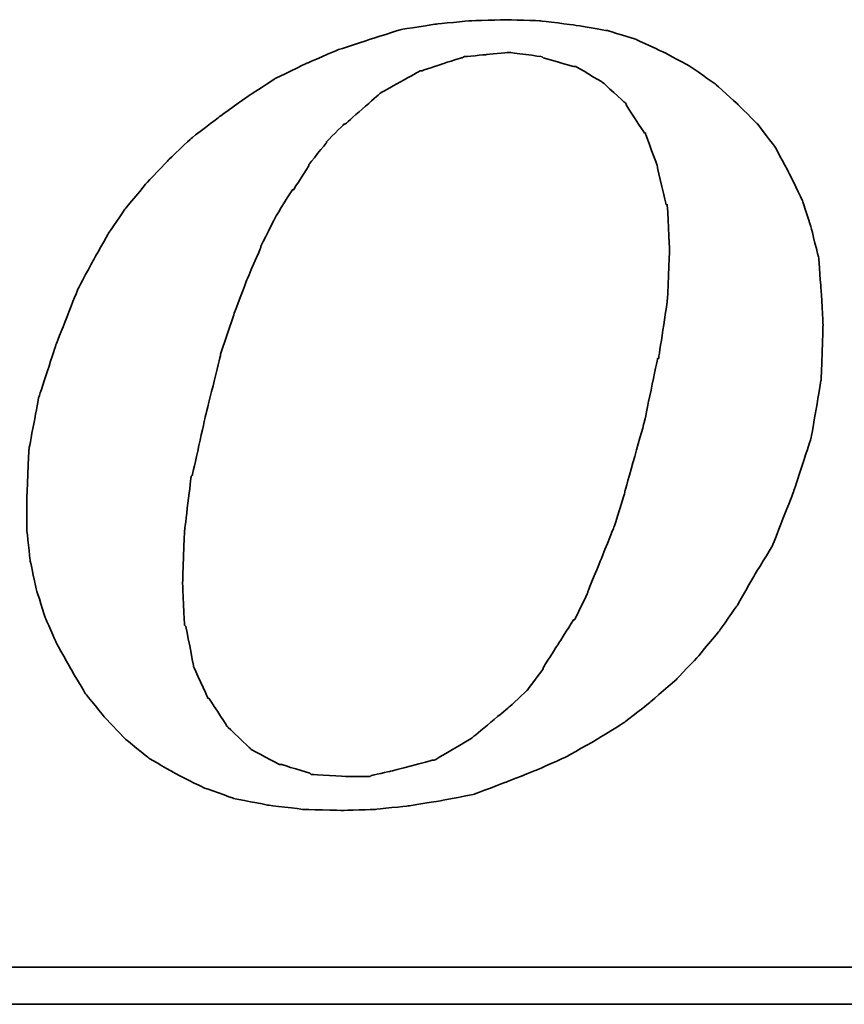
# Model space of a CAD drawing. Header units: millimetres. Extents: x 724 to 1029, y 320 to 423.
# Tile 48 of 55: x 957.68 to 962.65, y 350.06 to 356. Entities that reach past the tile are written whole.
import ezdxf

# ---------------------------------------------------------------- set-up
doc = ezdxf.new("R2010")
doc.units = ezdxf.units.MM
doc.header["$LTSCALE"] = 0.15
doc.layers.add('DIM', color=4, linetype='CONTINUOUS')
doc.layers.add('layer 1', color=7, linetype='CONTINUOUS')

# ---------------------------------------------------------------- blocks, each defined once
blk = doc.blocks.new('TBI MOTION logo(完整正式版)')
at = {"layer": 'layer 1', "color": 22, "lineweight": 35}
for points, knots in [([(35.79625, -6.98375), (35.79625, -6.98375), (36.23125, -7.43875), (36.23125, -7.43875), (36.23125, -7.43875), (36.23125, -7.43875), (36.75625, -7.87125), (36.75625, -7.87125), (36.75625, -7.87125), (36.75625, -7.87125), (37.33125, -8.20375), (37.33125, -8.20375), (37.33125, -8.20375), (37.33125, -8.20375), (37.95625, -8.51875), (37.95625, -8.51875), (37.95625, -8.51875), (37.95625, -8.51875), (38.62625, -8.75875), (38.62625, -8.75875), (38.62625, -8.75875), (38.62625, -8.75875), (39.37125, -8.90375), (39.37125, -8.90375), (39.37125, -8.90375), (39.37125, -8.90375), (40.14125, -8.99875), (40.14125, -8.99875), (40.14125, -8.99875), (40.14125, -8.99875), (41.02625, -9.02375), (41.02625, -9.02375), (41.02625, -9.02375), (41.02625, -9.02375), (41.74625, -8.99875), (41.74625, -8.99875), (41.74625, -8.99875), (41.74625, -8.99875), (42.46625, -8.92375), (42.46625, -8.92375), (42.46625, -8.92375), (42.46625, -8.92375), (43.21125, -8.80625), (43.21125, -8.80625), (43.21125, -8.80625), (43.21125, -8.80625), (43.93125, -8.66375), (43.93125, -8.66375), (43.93125, -8.66375), (43.93125, -8.66375), (44.62625, -8.39875), (44.62625, -8.39875), (44.62625, -8.39875), (44.62625, -8.39875), (45.29625, -8.13375), (45.29625, -8.13375), (45.29625, -8.13375), (45.29625, -8.13375), (45.94625, -7.84375), (45.94625, -7.84375), (45.94625, -7.84375), (45.94625, -7.84375), (46.61625, -7.46375), (46.61625, -7.46375), (46.61625, -7.46375), (46.61625, -7.46375), (47.24125, -7.07875), (47.24125, -7.07875), (47.24125, -7.07875), (47.24125, -7.07875), (47.81625, -6.62375), (47.81625, -6.62375), (47.81625, -6.62375), (47.81625, -6.62375), (48.36875, -6.14375), (48.36875, -6.14375), (48.36875, -6.14375), (48.36875, -6.14375), (48.84625, -5.64125), (48.84625, -5.64125), (48.84625, -5.64125), (48.84625, -5.64125), (49.32625, -5.06375), (49.32625, -5.06375), (49.32625, -5.06375), (49.32625, -5.06375), (49.71125, -4.51374), (49.71125, -4.51374), (49.71125, -4.51374), (49.71125, -4.51374), (50.09625, -3.83874), (50.09625, -3.83874), (50.09625, -3.83874), (50.09625, -3.83874), (50.48125, -3.21374), (50.48125, -3.21374), (50.48125, -3.21374), (50.48125, -3.21374), (50.96125, -1.99125), (50.96125, -1.99125), (50.96125, -1.99125), (50.96125, -1.99125), (51.34375, -0.81875), (51.34375, -0.81875), (51.34375, -0.81875), (51.34375, -0.81875), (51.56125, 0.45624), (51.56125, 0.45624), (51.56125, 0.45624), (51.56125, 0.45624), (51.60625, 1.67624), (51.60625, 1.67624), (51.60625, 1.67624), (51.60625, 1.67624), (51.56125, 2.44625), (51.56125, 2.44625), (51.56125, 2.44625), (51.56125, 2.44625), (51.51125, 3.14125), (51.51125, 3.14125), (51.51125, 3.14125), (51.51125, 3.14125), (51.34375, 3.81125), (51.34375, 3.81125), (51.34375, 3.81125), (51.34375, 3.81125), (51.15125, 4.41125), (51.15125, 4.41125), (51.15125, 4.41125), (51.15125, 4.41125), (50.86125, 5.01125), (50.86125, 5.01125), (50.86125, 5.01125), (50.86125, 5.01125), (50.55125, 5.58875), (50.55125, 5.58875), (50.55125, 5.58875), (50.55125, 5.58875), (50.16625, 6.09125), (50.16625, 6.09125), (50.16625, 6.09125), (50.16625, 6.09125), (49.71125, 6.54875), (49.71125, 6.54875), (49.71125, 6.54875), (49.71125, 6.54875), (49.23125, 6.98125), (49.23125, 6.98125), (49.23125, 6.98125), (49.23125, 6.98125), (48.67875, 7.36625), (48.67875, 7.36625), (48.67875, 7.36625), (48.67875, 7.36625), (48.10375, 7.67625), (48.10375, 7.67625), (48.10375, 7.67625), (48.10375, 7.67625), (47.48125, 7.96375), (47.48125, 7.96375), (47.48125, 7.96375), (47.48125, 7.96375), (46.85625, 8.15625), (46.85625, 8.15625), (46.85625, 8.15625), (46.85625, 8.15625), (46.13625, 8.27624), (46.13625, 8.27624), (46.13625, 8.27624), (46.13625, 8.27624), (45.39125, 8.37125), (45.39125, 8.37125), (45.39125, 8.37125), (45.39125, 8.37125), (44.62625, 8.39624), (44.62625, 8.39624), (44.62625, 8.39624), (44.62625, 8.39624), (43.83625, 8.37125), (43.83625, 8.37125), (43.83625, 8.37125), (43.83625, 8.37125), (43.09125, 8.30125), (43.09125, 8.30125), (43.09125, 8.30125), (43.09125, 8.30125), (42.32125, 8.18125), (42.32125, 8.18125), (42.32125, 8.18125), (42.32125, 8.18125), (41.62875, 7.96375), (41.62875, 7.96375), (41.62875, 7.96375), (41.62875, 7.96375), (40.90625, 7.72625), (40.90625, 7.72625), (40.90625, 7.72625), (40.90625, 7.72625), (40.23624, 7.43625), (40.23624, 7.43625), (40.23624, 7.43625), (40.23624, 7.43625), (39.54124, 7.10125), (39.54124, 7.10125), (39.54124, 7.10125), (39.54124, 7.10125), (38.91625, 6.69125), (38.91625, 6.69125), (38.91625, 6.69125), (38.91625, 6.69125), (38.31625, 6.26125), (38.31625, 6.26125), (38.31625, 6.26125), (38.31625, 6.26125), (37.69125, 5.78125), (37.69125, 5.78125), (37.69125, 5.78125), (37.69125, 5.78125), (37.18625, 5.30125), (37.18625, 5.30125), (37.18625, 5.30125), (37.18625, 5.30125), (36.70625, 4.79624), (36.70625, 4.79624), (36.70625, 4.79624), (36.70625, 4.79624), (36.23125, 4.22125), (36.23125, 4.22125), (36.23125, 4.22125), (36.23125, 4.22125), (35.87124, 3.69375), (35.87124, 3.69375), (35.87124, 3.69375), (35.87124, 3.69375), (35.53125, 3.09125), (35.53125, 3.09125), (35.53125, 3.09125), (35.53125, 3.09125), (35.19875, 2.47125), (35.19875, 2.47125), (35.19875, 2.47125), (35.19875, 2.47125), (34.71625, 1.24625), (34.71625, 1.24625), (34.71625, 1.24625), (34.71625, 1.24625), (34.33125, 0.06874), (34.33125, 0.06874), (34.33125, 0.06874), (34.33125, 0.06874), (34.11625, -1.07875), (34.11625, -1.07875), (34.11625, -1.07875), (34.11625, -1.07875), (34.07125, -2.15875), (34.07125, -2.15875), (34.07125, -2.15875), (34.07125, -2.15875), (34.07125, -2.85375), (34.07125, -2.85375), (34.07125, -2.85375), (34.07125, -2.85375), (34.14125, -3.50375), (34.14125, -3.50375), (34.14125, -3.50375), (34.14125, -3.50375), (34.28625, -4.17375), (34.28625, -4.17375), (34.28625, -4.17375), (34.28625, -4.17375), (34.47625, -4.77624), (34.47625, -4.77624), (34.47625, -4.77624), (34.47625, -4.77624), (34.71625, -5.32625), (34.71625, -5.32625), (34.71625, -5.32625), (34.71625, -5.32625), (35.05375, -5.92875), (35.05375, -5.92875), (35.05375, -5.92875), (35.05375, -5.92875), (35.36375, -6.45375), (35.36375, -6.45375), (35.36375, -6.45375), (35.36375, -6.45375), (35.79625, -6.98375), (35.79625, -6.98375)], [0, 0, 0, 0, 0.01388889, 0.01388889, 0.01388889, 0.0138889, 0.02777778, 0.02777778, 0.02777778, 0.02777779, 0.04166667, 0.04166667, 0.04166667, 0.04166668, 0.05555556, 0.05555556, 0.05555556, 0.05555557, 0.06944444, 0.06944444, 0.06944444, 0.06944445, 0.08333333, 0.08333333, 0.08333333, 0.08333334, 0.09722222, 0.09722222, 0.09722222, 0.09722223, 0.11111111, 0.11111111, 0.11111111, 0.11111112, 0.125, 0.125, 0.125, 0.12500001, 0.13888889, 0.13888889, 0.13888889, 0.1388889, 0.15277778, 0.15277778, 0.15277778, 0.15277779, 0.16666667, 0.16666667, 0.16666667, 0.16666668, 0.18055556, 0.18055556, 0.18055556, 0.18055557, 0.19444444, 0.19444444, 0.19444444, 0.19444445, 0.20833333, 0.20833333, 0.20833333, 0.20833334, 0.22222222, 0.22222222, 0.22222222, 0.22222223, 0.23611111, 0.23611111, 0.23611111, 0.23611112, 0.25, 0.25, 0.25, 0.25000001, 0.26388889, 0.26388889, 0.26388889, 0.2638889, 0.27777778, 0.27777778, 0.27777778, 0.27777779, 0.29166667, 0.29166667, 0.29166667, 0.29166668, 0.30555556, 0.30555556, 0.30555556, 0.30555557, 0.31944444, 0.31944444, 0.31944444, 0.31944445, 0.33333333, 0.33333333, 0.33333333, 0.33333334, 0.34722222, 0.34722222, 0.34722222, 0.34722223, 0.36111111, 0.36111111, 0.36111111, 0.36111112, 0.375, 0.375, 0.375, 0.37500001, 0.38888889, 0.38888889, 0.38888889, 0.3888889, 0.40277778, 0.40277778, 0.40277778, 0.40277779, 0.41666667, 0.41666667, 0.41666667, 0.41666668, 0.43055556, 0.43055556, 0.43055556, 0.43055557, 0.44444444, 0.44444444, 0.44444444, 0.44444445, 0.45833333, 0.45833333, 0.45833333, 0.45833334, 0.47222222, 0.47222222, 0.47222222, 0.47222223, 0.48611111, 0.48611111, 0.48611111, 0.48611112, 0.5, 0.5, 0.5, 0.50000001, 0.51388889, 0.51388889, 0.51388889, 0.5138889, 0.52777778, 0.52777778, 0.52777778, 0.52777779, 0.54166667, 0.54166667, 0.54166667, 0.54166668, 0.55555556, 0.55555556, 0.55555556, 0.55555557, 0.56944444, 0.56944444, 0.56944444, 0.56944445, 0.58333333, 0.58333333, 0.58333333, 0.58333334, 0.59722222, 0.59722222, 0.59722222, 0.59722223, 0.61111111, 0.61111111, 0.61111111, 0.61111112, 0.625, 0.625, 0.625, 0.62500001, 0.63888889, 0.63888889, 0.63888889, 0.6388889, 0.65277778, 0.65277778, 0.65277778, 0.65277779, 0.66666667, 0.66666667, 0.66666667, 0.66666668, 0.68055556, 0.68055556, 0.68055556, 0.68055557, 0.69444444, 0.69444444, 0.69444444, 0.69444445, 0.70833333, 0.70833333, 0.70833333, 0.70833334, 0.72222222, 0.72222222, 0.72222222, 0.72222223, 0.73611111, 0.73611111, 0.73611111, 0.73611112, 0.75, 0.75, 0.75, 0.75000001, 0.76388889, 0.76388889, 0.76388889, 0.7638889, 0.77777778, 0.77777778, 0.77777778, 0.77777779, 0.79166667, 0.79166667, 0.79166667, 0.79166668, 0.80555556, 0.80555556, 0.80555556, 0.80555557, 0.81944444, 0.81944444, 0.81944444, 0.81944445, 0.83333333, 0.83333333, 0.83333333, 0.83333334, 0.84722222, 0.84722222, 0.84722222, 0.84722223, 0.86111111, 0.86111111, 0.86111111, 0.86111112, 0.875, 0.875, 0.875, 0.87500001, 0.88888889, 0.88888889, 0.88888889, 0.8888889, 0.90277778, 0.90277778, 0.90277778, 0.90277779, 0.91666667, 0.91666667, 0.91666667, 0.91666668, 0.93055556, 0.93055556, 0.93055556, 0.93055557, 0.94444444, 0.94444444, 0.94444444, 0.94444445, 0.95833333, 0.95833333, 0.95833333, 0.95833334, 0.97222222, 0.97222222, 0.97222222, 0.97222223, 0.98611111, 0.98611111, 0.98611111, 0.98611112, 1, 1, 1, 1]), ([(38.33875, 1.03124), (38.33875, 1.03124), (38.62625, 1.89625), (38.62625, 1.89625), (38.62625, 1.89625), (38.62625, 1.89625), (38.91625, 2.66375), (38.91625, 2.66375), (38.91625, 2.66375), (38.91625, 2.66375), (39.22625, 3.38125), (39.22625, 3.38125), (39.22625, 3.38125), (39.22625, 3.38125), (39.22625, 3.40624), (39.22625, 3.40624), (39.22625, 3.40624), (39.22625, 3.40624), (39.56124, 4.07624), (39.56124, 4.07624), (39.56124, 4.07624), (39.56124, 4.07624), (39.92125, 4.65125), (39.92125, 4.65125), (39.92125, 4.65125), (39.92125, 4.65125), (39.94625, 4.65125), (39.94625, 4.65125), (39.94625, 4.65125), (39.94625, 4.65125), (40.28125, 5.17875), (40.28125, 5.17875), (40.28125, 5.17875), (40.28125, 5.17875), (40.28125, 5.20375), (40.28125, 5.20375), (40.28125, 5.20375), (40.28125, 5.20375), (40.66875, 5.68625), (40.66875, 5.68625), (40.66875, 5.68625), (40.66875, 5.68625), (40.66875, 5.70625), (40.66875, 5.70625), (40.66875, 5.70625), (40.66875, 5.70625), (41.05124, 6.09125), (41.05124, 6.09125), (41.05124, 6.09125), (41.05124, 6.09125), (41.07625, 6.09125), (41.07625, 6.09125), (41.07625, 6.09125), (41.07625, 6.09125), (41.84125, 6.76625), (41.84125, 6.76625), (41.84125, 6.76625), (41.84125, 6.76625), (41.86625, 6.78625), (41.86625, 6.78625), (41.86625, 6.78625), (41.86625, 6.78625), (42.73125, 7.26624), (42.73125, 7.26624), (42.73125, 7.26624), (42.73125, 7.26624), (42.75625, 7.26624), (42.75625, 7.26624), (42.75625, 7.26624), (42.75625, 7.26624), (43.18625, 7.41125), (43.18625, 7.41125), (43.18625, 7.41125), (43.18625, 7.41125), (43.64125, 7.55625), (43.64125, 7.55625), (43.64125, 7.55625), (43.64125, 7.55625), (43.66625, 7.55625), (43.66625, 7.55625), (43.66625, 7.55625), (43.66625, 7.55625), (43.69125, 7.58124), (43.69125, 7.58124), (43.69125, 7.58124), (43.69125, 7.58124), (44.19125, 7.62625), (44.19125, 7.62625), (44.19125, 7.62625), (44.19125, 7.62625), (44.67125, 7.67625), (44.67125, 7.67625), (44.67125, 7.67625), (44.67125, 7.67625), (44.69625, 7.67625), (44.69625, 7.67625), (44.69625, 7.67625), (44.69625, 7.67625), (45.41875, 7.58124), (45.41875, 7.58124), (45.41875, 7.58124), (45.41875, 7.58124), (45.44125, 7.55625), (45.44125, 7.55625), (45.44125, 7.55625), (45.44125, 7.55625), (46.11125, 7.36625), (46.11125, 7.36625), (46.11125, 7.36625), (46.11125, 7.36625), (46.13625, 7.36625), (46.13625, 7.36625), (46.13625, 7.36625), (46.13625, 7.36625), (46.15875, 7.36625), (46.15875, 7.36625), (46.15875, 7.36625), (46.15875, 7.36625), (46.73625, 7.02624), (46.73625, 7.02624), (46.73625, 7.02624), (46.73625, 7.02624), (46.76125, 7.00624), (46.76125, 7.00624), (46.76125, 7.00624), (46.76125, 7.00624), (47.24125, 6.57124), (47.24125, 6.57124), (47.24125, 6.57124), (47.24125, 6.57124), (47.26625, 6.54875), (47.26625, 6.54875), (47.26625, 6.54875), (47.26625, 6.54875), (47.26625, 6.52375), (47.26625, 6.52375), (47.26625, 6.52375), (47.26625, 6.52375), (47.67375, 5.89875), (47.67375, 5.89875), (47.67375, 5.89875), (47.67375, 5.89875), (47.69625, 5.89875), (47.69625, 5.89875), (47.69625, 5.89875), (47.69625, 5.89875), (47.69625, 5.87625), (47.69625, 5.87625), (47.69625, 5.87625), (47.69625, 5.87625), (47.96125, 5.15625), (47.96125, 5.15625), (47.96125, 5.15625), (47.96125, 5.15625), (47.96125, 5.13125), (47.96125, 5.13125), (47.96125, 5.13125), (47.96125, 5.13125), (48.15125, 4.31875), (48.15125, 4.31875), (48.15125, 4.31875), (48.15125, 4.31875), (48.17625, 4.31875), (48.17625, 4.31875), (48.17625, 4.31875), (48.17625, 4.31875), (48.17625, 4.29125), (48.17625, 4.29125), (48.17625, 4.29125), (48.17625, 4.29125), (48.22625, 3.33125), (48.22625, 3.33125), (48.22625, 3.33125), (48.22625, 3.33125), (48.22625, 3.30875), (48.22625, 3.30875), (48.22625, 3.30875), (48.22625, 3.30875), (48.17625, 2.20624), (48.17625, 2.20624), (48.17625, 2.20624), (48.17625, 2.20624), (48.17625, 2.18124), (48.17625, 2.18124), (48.17625, 2.18124), (48.17625, 2.18124), (47.98375, 0.93624), (47.98375, 0.93624), (47.98375, 0.93624), (47.98375, 0.93624), (47.96125, 0.93624), (47.96125, 0.93624), (47.96125, 0.93624), (47.96125, 0.93624), (47.67375, -0.45874), (47.67375, -0.45874), (47.67375, -0.45874), (47.67375, -0.45874), (47.24125, -1.99125), (47.24125, -1.99125), (47.24125, -1.99125), (47.24125, -1.99125), (47.24125, -2.01874), (47.24125, -2.01874), (47.24125, -2.01874), (47.24125, -2.01874), (47.00125, -2.78375), (47.00125, -2.78375), (47.00125, -2.78375), (47.00125, -2.78375), (46.71125, -3.50375), (46.71125, -3.50375), (46.71125, -3.50375), (46.71125, -3.50375), (46.42625, -4.19875), (46.42625, -4.19875), (46.42625, -4.19875), (46.42625, -4.19875), (46.42625, -4.22375), (46.42625, -4.22375), (46.42625, -4.22375), (46.42625, -4.22375), (46.13625, -4.82374), (46.13625, -4.82374), (46.13625, -4.82374), (46.13625, -4.82374), (46.11125, -4.82374), (46.11125, -4.82374), (46.11125, -4.82374), (46.11125, -4.82374), (45.77625, -5.35125), (45.77625, -5.35125), (45.77625, -5.35125), (45.77625, -5.35125), (45.44125, -5.87875), (45.44125, -5.87875), (45.44125, -5.87875), (45.44125, -5.87875), (45.44125, -5.90375), (45.44125, -5.90375), (45.44125, -5.90375), (45.44125, -5.90375), (45.10625, -6.35875), (45.10625, -6.35875), (45.10625, -6.35875), (45.10625, -6.35875), (45.08125, -6.38375), (45.08125, -6.38375), (45.08125, -6.38375), (45.08125, -6.38375), (44.69625, -6.74375), (44.69625, -6.74375), (44.69625, -6.74375), (44.69625, -6.74375), (43.88375, -7.41625), (43.88375, -7.41625), (43.88375, -7.41625), (43.88375, -7.41625), (43.85625, -7.43875), (43.85625, -7.43875), (43.85625, -7.43875), (43.85625, -7.43875), (43.04125, -7.91875), (43.04125, -7.91875), (43.04125, -7.91875), (43.04125, -7.91875), (43.01625, -7.91875), (43.01625, -7.91875), (43.01625, -7.91875), (43.01625, -7.91875), (42.99625, -7.91875), (42.99625, -7.91875), (42.99625, -7.91875), (42.99625, -7.91875), (42.08125, -8.15875), (42.08125, -8.15875), (42.08125, -8.15875), (42.08125, -8.15875), (41.65125, -8.25625), (41.65125, -8.25625), (41.65125, -8.25625), (41.65125, -8.25625), (41.62875, -8.27875), (41.62875, -8.27875), (41.62875, -8.27875), (41.62875, -8.27875), (41.60125, -8.27875), (41.60125, -8.27875), (41.60125, -8.27875), (41.60125, -8.27875), (41.12125, -8.27875), (41.12125, -8.27875), (41.12125, -8.27875), (41.12125, -8.27875), (40.35624, -8.23125), (40.35624, -8.23125), (40.35624, -8.23125), (40.35624, -8.23125), (40.33125, -8.23125), (40.33125, -8.23125), (40.33125, -8.23125), (40.33125, -8.23125), (40.30625, -8.20375), (40.30625, -8.20375), (40.30625, -8.20375), (40.30625, -8.20375), (39.68375, -8.01375), (39.68375, -8.01375), (39.68375, -8.01375), (39.68375, -8.01375), (39.66124, -8.01375), (39.66124, -8.01375), (39.66124, -8.01375), (39.66124, -8.01375), (39.63625, -8.01375), (39.63625, -8.01375), (39.63625, -8.01375), (39.63625, -8.01375), (39.01125, -7.67875), (39.01125, -7.67875), (39.01125, -7.67875), (39.01125, -7.67875), (38.98875, -7.65375), (38.98875, -7.65375), (38.98875, -7.65375), (38.98875, -7.65375), (38.48625, -7.17375), (38.48625, -7.17375), (38.48625, -7.17375), (38.48625, -7.17375), (38.45875, -7.14875), (38.45875, -7.14875), (38.45875, -7.14875), (38.45875, -7.14875), (38.45875, -7.12875), (38.45875, -7.12875), (38.45875, -7.12875), (38.45875, -7.12875), (38.07625, -6.54875), (38.07625, -6.54875), (38.07625, -6.54875), (38.07625, -6.54875), (38.05125, -6.54875), (38.05125, -6.54875), (38.05125, -6.54875), (38.05125, -6.54875), (38.05125, -6.52875), (38.05125, -6.52875), (38.05125, -6.52875), (38.05125, -6.52875), (37.74125, -5.85375), (37.74125, -5.85375), (37.74125, -5.85375), (37.74125, -5.85375), (37.74125, -5.82875), (37.74125, -5.82875), (37.74125, -5.82875), (37.74125, -5.82875), (37.57375, -4.96875), (37.57375, -4.96875), (37.57375, -4.96875), (37.57375, -4.96875), (37.54625, -4.94375), (37.54625, -4.94375), (37.54625, -4.94375), (37.54625, -4.94375), (37.50125, -4.03375), (37.50125, -4.03375), (37.50125, -4.03375), (37.50125, -4.03375), (37.50125, -4.00875), (37.50125, -4.00875), (37.50125, -4.00875), (37.50125, -4.00875), (37.54625, -2.85375), (37.54625, -2.85375), (37.54625, -2.85375), (37.54625, -2.85375), (37.69125, -1.65875), (37.69125, -1.65875), (37.69125, -1.65875), (37.69125, -1.65875), (37.71624, -1.63375), (37.71624, -1.63375), (37.71624, -1.63375), (37.71624, -1.63375), (38.00375, -0.33875), (38.00375, -0.33875), (38.00375, -0.33875), (38.00375, -0.33875), (38.33875, 1.00624), (38.33875, 1.00624), (38.33875, 1.00624), (38.33875, 1.00624), (38.33875, 1.03124), (38.33875, 1.03124)], [0, 0, 0, 0, 0.01010101, 0.01010101, 0.01010101, 0.01010102, 0.02020202, 0.02020202, 0.02020202, 0.02020203, 0.03030303, 0.03030303, 0.03030303, 0.03030304, 0.04040404, 0.04040404, 0.04040404, 0.04040405, 0.05050505, 0.05050505, 0.05050505, 0.05050506, 0.06060606, 0.06060606, 0.06060606, 0.06060607, 0.07070707, 0.07070707, 0.07070707, 0.07070708, 0.08080808, 0.08080808, 0.08080808, 0.08080809, 0.09090909, 0.09090909, 0.09090909, 0.0909091, 0.1010101, 0.1010101, 0.1010101, 0.10101011, 0.11111111, 0.11111111, 0.11111111, 0.11111112, 0.12121212, 0.12121212, 0.12121212, 0.12121213, 0.13131313, 0.13131313, 0.13131313, 0.13131314, 0.14141414, 0.14141414, 0.14141414, 0.14141415, 0.15151515, 0.15151515, 0.15151515, 0.15151516, 0.16161616, 0.16161616, 0.16161616, 0.16161617, 0.17171717, 0.17171717, 0.17171717, 0.17171718, 0.18181818, 0.18181818, 0.18181818, 0.18181819, 0.19191919, 0.19191919, 0.19191919, 0.1919192, 0.2020202, 0.2020202, 0.2020202, 0.20202021, 0.21212121, 0.21212121, 0.21212121, 0.21212122, 0.22222222, 0.22222222, 0.22222222, 0.22222223, 0.23232323, 0.23232323, 0.23232323, 0.23232324, 0.24242424, 0.24242424, 0.24242424, 0.24242425, 0.25252525, 0.25252525, 0.25252525, 0.25252526, 0.26262626, 0.26262626, 0.26262626, 0.26262627, 0.27272727, 0.27272727, 0.27272727, 0.27272728, 0.28282828, 0.28282828, 0.28282828, 0.28282829, 0.29292929, 0.29292929, 0.29292929, 0.2929293, 0.3030303, 0.3030303, 0.3030303, 0.30303031, 0.31313131, 0.31313131, 0.31313131, 0.31313132, 0.32323232, 0.32323232, 0.32323232, 0.32323233, 0.33333333, 0.33333333, 0.33333333, 0.33333334, 0.34343434, 0.34343434, 0.34343434, 0.34343435, 0.35353535, 0.35353535, 0.35353535, 0.35353536, 0.36363636, 0.36363636, 0.36363636, 0.36363637, 0.37373737, 0.37373737, 0.37373737, 0.37373738, 0.38383838, 0.38383838, 0.38383838, 0.38383839, 0.39393939, 0.39393939, 0.39393939, 0.3939394, 0.4040404, 0.4040404, 0.4040404, 0.40404041, 0.41414141, 0.41414141, 0.41414141, 0.41414142, 0.42424242, 0.42424242, 0.42424242, 0.42424243, 0.43434343, 0.43434343, 0.43434343, 0.43434344, 0.44444444, 0.44444444, 0.44444444, 0.44444445, 0.45454545, 0.45454545, 0.45454545, 0.45454546, 0.46464646, 0.46464646, 0.46464646, 0.46464647, 0.47474747, 0.47474747, 0.47474747, 0.47474748, 0.48484848, 0.48484848, 0.48484848, 0.48484849, 0.49494949, 0.49494949, 0.49494949, 0.4949495, 0.50505051, 0.50505051, 0.50505051, 0.50505052, 0.51515152, 0.51515152, 0.51515152, 0.51515153, 0.52525253, 0.52525253, 0.52525253, 0.52525254, 0.53535354, 0.53535354, 0.53535354, 0.53535355, 0.54545455, 0.54545455, 0.54545455, 0.54545456, 0.55555556, 0.55555556, 0.55555556, 0.55555557, 0.56565657, 0.56565657, 0.56565657, 0.56565658, 0.57575758, 0.57575758, 0.57575758, 0.57575759, 0.58585859, 0.58585859, 0.58585859, 0.5858586, 0.5959596, 0.5959596, 0.5959596, 0.59595961, 0.60606061, 0.60606061, 0.60606061, 0.60606062, 0.61616162, 0.61616162, 0.61616162, 0.61616163, 0.62626263, 0.62626263, 0.62626263, 0.62626264, 0.63636364, 0.63636364, 0.63636364, 0.63636365, 0.64646465, 0.64646465, 0.64646465, 0.64646466, 0.65656566, 0.65656566, 0.65656566, 0.65656567, 0.66666667, 0.66666667, 0.66666667, 0.66666668, 0.67676768, 0.67676768, 0.67676768, 0.67676769, 0.68686869, 0.68686869, 0.68686869, 0.6868687, 0.6969697, 0.6969697, 0.6969697, 0.69696971, 0.70707071, 0.70707071, 0.70707071, 0.70707072, 0.71717172, 0.71717172, 0.71717172, 0.71717173, 0.72727273, 0.72727273, 0.72727273, 0.72727274, 0.73737374, 0.73737374, 0.73737374, 0.73737375, 0.74747475, 0.74747475, 0.74747475, 0.74747476, 0.75757576, 0.75757576, 0.75757576, 0.75757577, 0.76767677, 0.76767677, 0.76767677, 0.76767678, 0.77777778, 0.77777778, 0.77777778, 0.77777779, 0.78787879, 0.78787879, 0.78787879, 0.7878788, 0.7979798, 0.7979798, 0.7979798, 0.79797981, 0.80808081, 0.80808081, 0.80808081, 0.80808082, 0.81818182, 0.81818182, 0.81818182, 0.81818183, 0.82828283, 0.82828283, 0.82828283, 0.82828284, 0.83838384, 0.83838384, 0.83838384, 0.83838385, 0.84848485, 0.84848485, 0.84848485, 0.84848486, 0.85858586, 0.85858586, 0.85858586, 0.85858587, 0.86868687, 0.86868687, 0.86868687, 0.86868688, 0.87878788, 0.87878788, 0.87878788, 0.87878789, 0.88888889, 0.88888889, 0.88888889, 0.8888889, 0.8989899, 0.8989899, 0.8989899, 0.89898991, 0.90909091, 0.90909091, 0.90909091, 0.90909092, 0.91919192, 0.91919192, 0.91919192, 0.91919193, 0.92929293, 0.92929293, 0.92929293, 0.92929294, 0.93939394, 0.93939394, 0.93939394, 0.93939395, 0.94949495, 0.94949495, 0.94949495, 0.94949496, 0.95959596, 0.95959596, 0.95959596, 0.95959597, 0.96969697, 0.96969697, 0.96969697, 0.96969698, 0.97979798, 0.97979798, 0.97979798, 0.97979799, 0.98989899, 0.98989899, 0.98989899, 0.989899, 1, 1, 1, 1]), ([(75.90875, -9.47875), (75.90875, -9.47875), (75.90875, -12.28625), (75.90875, -12.28625), (75.90875, -12.28625), (75.90875, -12.28625), (75.90875, -12.47875), (75.90875, -12.47875), (75.90875, -12.47875), (75.90875, -12.47875), (75.71625, -12.47875), (75.71625, -12.47875), (75.71625, -12.47875), (75.71625, -12.47875), (-88.32875, -12.47875), (-88.32875, -12.47875), (-88.32875, -12.47875), (-88.32875, -12.47875), (-88.32875, -13.29375), (-88.32875, -13.29375), (-88.32875, -13.29375), (-88.32875, -13.29375), (82.89125, -13.29375), (82.89125, -13.29375), (82.89125, -13.29375), (82.89125, -13.29375), (75.90875, -9.47875), (75.90875, -9.47875)], [0, 0, 0, 0, 0.14285714, 0.14285714, 0.14285714, 0.14285715, 0.28571429, 0.28571429, 0.28571429, 0.2857143, 0.42857143, 0.42857143, 0.42857143, 0.42857144, 0.57142857, 0.57142857, 0.57142857, 0.57142858, 0.71428571, 0.71428571, 0.71428571, 0.71428572, 0.85714286, 0.85714286, 0.85714286, 0.85714287, 1, 1, 1, 1])]:
    blk.add_open_spline(points, degree=3, knots=knots, dxfattribs=at)

msp = doc.modelspace()

# ---------------------------------------------------------------- block references
at = {"layer": 'DIM', "color": 7, "xscale": 0.2736514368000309, "yscale": 0.2736514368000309, "zscale": 0.2736514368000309}
msp.add_blockref('TBI MOTION logo(完整正式版)', (948.3972, 353.7), dxfattribs=at)

doc.saveas('drawing.dxf')
